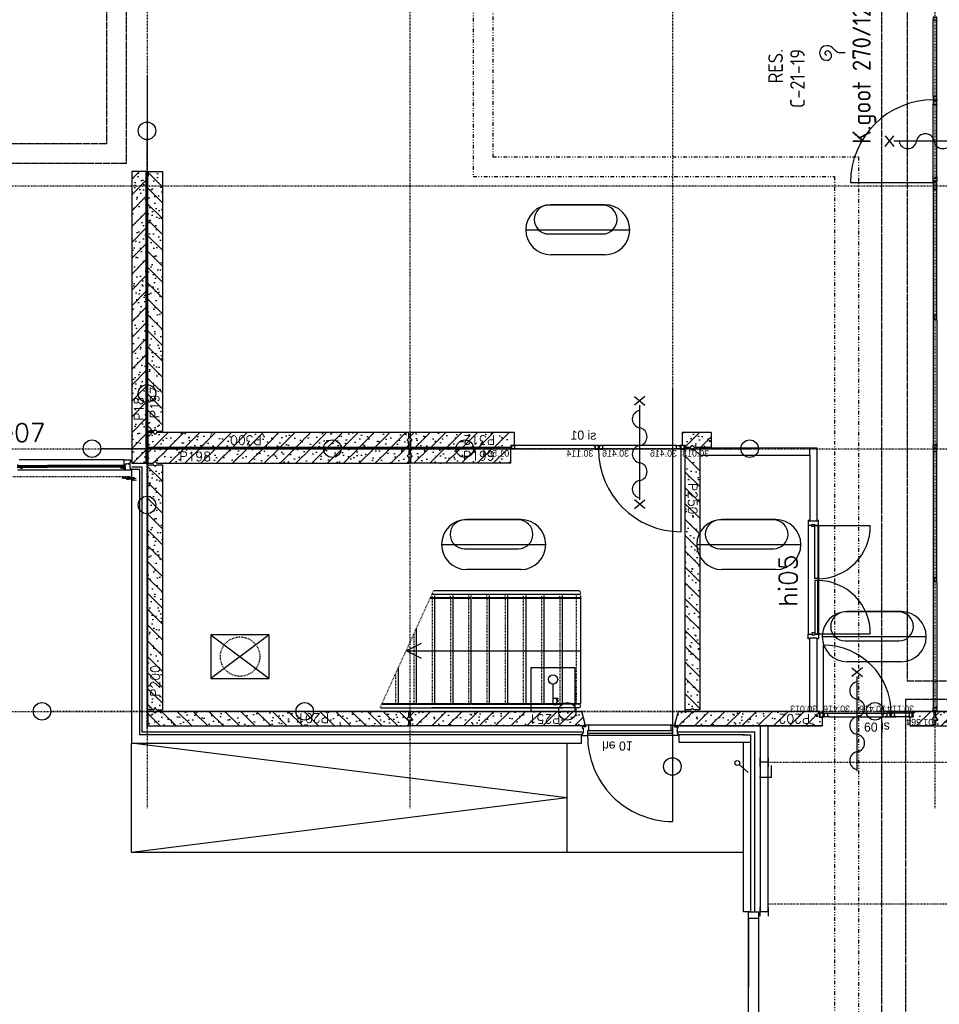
# Model space of a CAD drawing. Extents: x 0 to 1537, y 0 to 841.
# Tile 23 of 58: x 571 to 697, y 104 to 239. Entities that reach past the tile are written whole.
import ezdxf
from ezdxf.enums import TextEntityAlignment as Align

# ---------------------------------------------------------------- set-up
doc = ezdxf.new("R2010")
doc.units = 0
doc.header["$PDSIZE"] = 2
for name, pattern in [('AUSGEZOGEN', [0]), ('B0402', [9.375, 6.25, -3.125]), ('B0702', [1.171875, 0.78125, -0.390625]), ('DASHDOT', [25.4, 12.7, -6.35, 0, -6.35]), ('DASHDOT2', [12.7, 6.35, -3.175, 0, -3.175]), ('DIVIDE', [1.25, 0.5, -0.25, 0, -0.25, 0, -0.25]), ('E0001', [1, 1, 0])]:
    doc.linetypes.add(name, pattern=pattern)
doc.layers.get('0').update_dxf_attribs({"linetype": 'CONTINUOUS'})
for name, color, linetype in [('AB$1A---_ATTRIB', 9, 'CONTINUOUS'), ('AL$1A---_ALGEMEEN', 9, 'CONTINUOUS'), ('AT$1A---_TEKSTB', 8, 'CONTINUOUS'), ('ET6130--_KANALISATIE', 7, 'CONTINUOUS'), ('GOTEN', 3, 'CONTINUOUS'), ('STRAMIEN', 1, 'CONTINUOUS'), ('VITELCODERING', 5, 'CONTINUOUS'), ('VITELDATA', 1, 'CONTINUOUS')]:
    doc.layers.add(name, color=color, linetype=linetype)
doc.styles.add('B-01', font='romans.shx', dxfattribs={"width": 1.2})
doc.styles.add('GBB_ISOP', font='b-gbp3.shx')
doc.styles.add('GBB_ISOT', font='b-gbt3.shx')
doc.styles.add('ROMANS', font='romans.shx', dxfattribs={"height": 300})
doc.styles.get("Standard").update_dxf_attribs({"font": 'ISO'})

# ---------------------------------------------------------------- blocks, each defined once
blk = doc.blocks.new('01564')
at = {"layer": 'AL$1A---_ALGEMEEN', "color": 15, "linetype": 'AUSGEZOGEN'}
for p, q in [((0, 1.5), (0, 48.5)), ((1.5, 50), (38.5, 50)), ((1.5, 1.5), (1.5, 48.5)), ((1.5, 48.5), (38.5, 48.5)), ((40, 1.5), (1.5, 1.5)), ((58.5, 0), (1.5, 0)), ((38.5, 48.5), (38.5, 3)), ((40, 48.5), (40, 3)), ((40, 3), (58.5, 3)), ((58.5, 1.5), (40, 1.5))]:
    blk.add_line(p, q, dxfattribs=at)
for centre, start, end in [((1.5, 48.5), 90, 180), ((1.5, 1.5), 180, 270), ((38.5, 48.5), 0, 90), ((40, 3), 180, 270), ((58.5, 1.5), 0, 90), ((58.5, 1.5), 270, 0)]:
    blk.add_arc(centre, 1.5, start, end, dxfattribs=at)
blk = doc.blocks.new('30114')
at = {"layer": 'AL$1A---_ALGEMEEN', "color": 15, "linetype": 'AUSGEZOGEN'}
for p, q in [((-18.5, 3), (0, 3)), ((0, 1.5), (-18.5, 1.5)), ((0, 0), (-18.5, 0)), ((0, 21.22636), (0, 48.5)), ((0, 3), (0, 21.22636)), ((42, 1.5), (0, 1.5)), ((61.5, 0), (0, 0)), ((1.5, 50), (38.5, 50)), ((1.5, 21.22636), (1.5, 48.5)), ((1.5, 48.5), (38.5, 48.5)), ((1.5, 3), (1.5, 21.22636)), ((38.5, 48.5), (38.5, 43)), ((40, 48.5), (40, 43)), ((40, 43), (48.5, 43)), ((40, 41.5), (48.5, 41.5)), ((48.5, 8.5), (42, 8.5)), ((48.5, 7), (42, 7)), ((42, 3), (61.5, 3)), ((42, 1.5), (61.5, 1.5)), ((48.5, 41.5), (48.5, 21.22636)), ((48.5, 21.22636), (48.5, 8.5)), ((50, 41.5), (50, 21.22636)), ((50, 21.22636), (50, 8.5))]:
    blk.add_line(p, q, dxfattribs=at)
for centre, radius, start, end in [((-18.5, 1.5), 1.5, 90, 180), ((-18.5, 1.5), 1.5, 180, 270), ((1.5, 48.5), 1.5, 90, 180), ((0, 3), 1.5, 270, 0), ((38.5, 48.5), 1.5, 0, 90), ((40, 43), 1.5, 180, 270), ((42, 5), 3.5, 90, 180), ((42, 5), 3.5, 180, 270), ((42, 5), 2, 90, 180), ((42, 5), 2, 180, 270), ((48.5, 41.5), 1.5, 0, 90), ((48.5, 8.5), 1.5, 270, 0), ((61.5, 1.5), 1.5, 0, 90), ((61.5, 1.5), 1.5, 270, 0)]:
    blk.add_arc(centre, radius, start, end, dxfattribs=at)
blk = doc.blocks.new('30416')
at = {"layer": 'AL$1A---_ALGEMEEN', "color": 15, "linetype": 'AUSGEZOGEN'}
for p, q in [((-21.50002, 50), (9.86174, 50.00002)), ((-21.50002, 48.5), (-2.000015, 48.5)), ((-2.000015, 47), (-21.50002, 47)), ((-10, 31.0621), (-10, 41.5)), ((-10, 8.5), (-10, 31.0621)), ((-8.5, 43), (-2, 43)), ((-8.5, 41.5), (-2, 41.5)), ((-8.5, 31.0621), (-8.5, 41.5)), ((-8.5, 8.5), (-8.5, 31.0621)), ((0, 8.5), (-8.5, 8.5)), ((0, 7), (-8.5, 7)), ((-2.000015, 48.5), (9.86174, 48.5)), ((0, 1.5), (0, 7)), ((1.5, 1.5), (1.5, 7)), ((9.861786, 1.5), (1.5, 1.5)), ((9.861786, 0), (1.5, 0)), ((40, 1.500015), (9.861755, 1.5)), ((9.861786, 50), (38.5, 50.00002)), ((9.861786, 48.5), (38.5, 48.50002)), ((58.50002, 0.000015), (9.861786, 0)), ((38.5, 48.5), (38.5, 31.0621)), ((38.5, 31.06212), (38.5, 3.000015)), ((40, 48.5), (40, 31.0621)), ((40, 31.06212), (40, 3.000015)), ((40, 3.000015), (58.5, 3.000015)), ((58.50002, 1.500015), (40, 1.500015))]:
    blk.add_line(p, q, dxfattribs=at)
for centre, radius, start, end in [((-21.50002, 48.5), 1.5, 90, 180), ((-21.50002, 48.5), 1.5, 180, 270), ((-8.5, 41.5), 1.5, 90, 180), ((-8.5, 8.5), 1.5, 180, 270), ((-2.000015, 45), 3.5, 0, 90.00001), ((-2.000015, 45), 2, 0, 90.00001), ((-2.000015, 45), 3.5, 270, 0), ((-2.000015, 45), 2, 270, 0), ((0, 7), 1.5, 0, 90), ((1.5, 1.5), 1.5, 180, 270), ((38.5, 48.5), 1.5, 0, 90.00001), ((40, 3.000015), 1.5, 180, 270), ((58.50002, 1.500015), 1.5, 0, 90.00001), ((58.50002, 1.500015), 1.5, 270, 0)]:
    blk.add_arc(centre, radius, start, end, dxfattribs=at)
blk = doc.blocks.new('30013')
at = {"layer": 'AL$1A---_ALGEMEEN', "color": 15, "linetype": 'AUSGEZOGEN'}
for p, q in [((0, 48.5), (0, 20.92189)), ((0, 20.92189), (0, 1.5)), ((38.50001, 50), (1.500008, 50)), ((38.50001, 48.5), (1.500008, 48.5)), ((1.500008, 48.5), (1.500008, 20.92189)), ((1.500008, 20.92189), (1.500008, 1.5)), ((1.500008, 1.5), (42.00001, 1.5)), ((1.500008, 0), (61.50001, 0)), ((38.50001, 43), (38.50001, 48.5)), ((40.00001, 43), (40.00001, 48.5)), ((48.50001, 43), (40.00001, 43)), ((48.50001, 41.5), (40.00001, 41.5)), ((42.00001, 8.5), (48.50001, 8.5)), ((42.00001, 7), (48.50001, 7)), ((61.50001, 3), (42.00001, 3)), ((42.00001, 1.5), (61.50001, 1.5)), ((48.50001, 20.92189), (48.50001, 41.5)), ((48.50001, 8.5), (48.50001, 20.92189)), ((50.00001, 20.92189), (50.00001, 41.5)), ((50.00001, 8.5), (50.00001, 20.92189))]:
    blk.add_line(p, q, dxfattribs=at)
for centre, radius, start, end in [((1.500008, 1.5), 1.5, 180, 270), ((1.500015, 48.5), 1.5, 90, 180), ((38.49999, 48.5), 1.5, 0, 90), ((39.99999, 43), 1.5, 180, 270), ((41.99999, 5), 3.5, 90, 180), ((41.99999, 5), 3.5, 180, 270), ((41.99999, 5), 2, 90, 180), ((41.99999, 5), 2, 180, 270), ((48.49999, 41.5), 1.5, 0, 90), ((48.49999, 8.5), 1.5, 270, 0), ((61.50001, 1.5), 1.5, 0, 90), ((61.50001, 1.5), 1.5, 270, 0)]:
    blk.add_arc(centre, radius, start, end, dxfattribs=at)
blk = doc.blocks.new('-STR-H5')
at = {"layer": 'AL$1A---_ALGEMEEN', "linetype": 'DASHDOT', "ltscale": 0.5}
blk.add_line((-5109, 0), (652, 0), dxfattribs=at)
at = {"layer": 'AL$1A---_ALGEMEEN', "linetype": 'Continuous', "ltscale": 2}
blk.add_circle((772, 0), 120, dxfattribs=at)
for p in [(-3600, 0), (0, 0)]:
    blk.add_point(p, dxfattribs=at)
blk = doc.blocks.new('-STR-H2')
at = {"layer": 'AL$1A---_ALGEMEEN', "linetype": 'DASHDOT', "ltscale": 0.5}
blk.add_line((-3600, 0), (-9880, 0), dxfattribs=at)
at = {"layer": 'AL$1A---_ALGEMEEN', "linetype": 'Continuous', "ltscale": 2}
blk.add_circle((-10000, 0), 120, dxfattribs=at)
for p in [(-8560, 0), (-4960, 0)]:
    blk.add_point(p, dxfattribs=at)
blk = doc.blocks.new('-AAFKE3')
at = {"layer": 'AL$1A---_ALGEMEEN', "color": 15, "ltscale": 2}
blk.add_lwpolyline([(0, 125), (25, 100), (0, 75)], dxfattribs=at)
blk = doc.blocks.new('-GLASA')
at = {"layer": 'AL$1A---_ALGEMEEN', "color": 15, "ltscale": 2}
for p, q in [((5, 27), (407, 27)), ((5, 27), (5, 3)), ((5, 22), (407, 22)), ((5, 7), (407, 7)), ((5, 3), (407, 3)), ((13, 22), (13, 7))]:
    blk.add_line(p, q, dxfattribs=at)
at = {"layer": 'AL$1A---_ALGEMEEN', "color": 15}
for p, q in [((17, 30), (21, 27)), ((17, 0), (21, 3))]:
    blk.add_line(p, q, dxfattribs=at)
at = {"layer": 'AL$1A---_ALGEMEEN', "color": 15, "ltscale": 2}
blk.add_lwpolyline([(5, 3), (0, 3), (5, 27), (0, 27), (5, 3)], dxfattribs=at)
at = {"layer": 'AL$1A---_ALGEMEEN'}
for p in [(0, 30), (0, 0)]:
    blk.add_point(p, dxfattribs=at)
blk = doc.blocks.new('02570')
at = {"layer": 'AL$1A---_ALGEMEEN', "color": 15, "linetype": 'AUSGEZOGEN'}
for p, q in [((0, 4), (-18, 4)), ((-18, 2), (0, 2)), ((-18, 0), (68, 0)), ((0, 48), (0, 4)), ((0, 2), (50, 2)), ((48, 50), (2, 50)), ((48, 48), (2, 48)), ((2, 48), (2, 4)), ((48, 4), (48, 48)), ((50, 4), (50, 48)), ((68, 4), (50, 4)), ((50, 2), (68, 2))]:
    blk.add_line(p, q, dxfattribs=at)
for centre, start, end in [((-18, 2), 90, 180), ((-18, 2), 180, 270), ((2, 48), 90, 180), ((0, 4), 270, 0), ((48, 48), 0, 90), ((50, 4), 180, 270), ((68, 2), 0, 90), ((68, 2), 270, 0)]:
    blk.add_arc(centre, 2, start, end, dxfattribs=at)
blk = doc.blocks.new('-954P1-KHIC')
at = {"layer": 'AL$1A---_ALGEMEEN', "ltscale": 2}
for p, q in [((-139, -1033.2), (-139, -966.2)), ((-139, -966.2), (-90, -966.2)), ((-120.5, -1033.2), (-139, -1033.2)), ((-18.5, -1023.2), (-120.5, -1023.2)), ((-120.5, -1023.2), (-120.5, -1033.2)), ((-49, -966.2), (0, -966.2)), ((-18.5, -1033.2), (-18.5, -1023.2)), ((0, -1033.2), (-18.5, -1033.2)), ((0, -966.2), (0, -1033.2))]:
    blk.add_line(p, q, dxfattribs=at)
at = {"layer": 'AL$1A---_ALGEMEEN'}
for p, q in [((-49, -949.2), (-90, -949.2)), ((-90, -949.2), (-90, -975.2)), ((-90, -975.2), (-49, -975.2)), ((-49, -949.2), (-49, -975.2))]:
    blk.add_line(p, q, dxfattribs=at)
blk = doc.blocks.new('XREF_B-A3-II-112')
at = {"layer": 'AL$1A---_ALGEMEEN', "ltscale": 2}
h = blk.add_hatch(dxfattribs=at)
h.set_pattern_fill('PREFB', color=8, scale=8, angle=360, style=0)
h.set_pattern_definition([(45, (72033.04, 43603.07), (-108.6116, 108.6116), []), (17, (72033.04, 43603.07), (41.26, 127.7242), [0, -130.56, -73.92, 0, -107.52]), (48, (72033.04, 43603.07), (-29.465, 129.875), [0, -129.28, 0, -131.84, 0, -106.24]), (71, (72033.04, 43603.07), (-76.6585, 107.621), [0, -128, 0, -768, -105.28])])
h.paths.add_polyline_path([(72053, 40003), (72253, 40003), (72253, 44003), (72053, 44003)])
h = blk.add_hatch(dxfattribs=at)
h.set_pattern_fill('PREFB', color=8, scale=8, angle=270, style=0)
h.set_pattern_definition([(315, (72263.04, 43803.07), (108.6116, 108.6116), []), (287, (72263.04, 43803.07), (127.724, -41.26), [0, -130.56, -73.92, 0, -107.52]), (318, (72263.04, 43803.07), (129.875, 29.465), [0, -129.28, 0, -131.84, 0, -106.24]), (341, (72263.04, 43803.07), (107.621, 76.6585), [0, -128, 0, -768, -105.28])])
h.paths.add_polyline_path([(72273, 44003), (72273, 40423), (72348, 40423), (72373, 40448), (72398, 40423), (72473, 40423), (72473, 44003)])
at = {"layer": 'AL$1A---_ALGEMEEN'}
h = blk.add_hatch(dxfattribs=at)
h.set_pattern_fill('PREFB', color=8, scale=8, angle=540, style=0)
h.set_pattern_definition([(225, (75863.04, 40203.07), (108.6116, -108.6116), []), (197, (75863.04, 40203.07), (-41.26, -127.7242), [0, -130.56, -73.92, 0, -107.52]), (228, (75863.04, 40203.07), (29.465, -129.875), [0, -129.28, 0, -131.84, 0, -106.24]), (251, (75863.04, 40203.07), (76.6585, -107.621), [0, -128, 0, -768, -105.28])])
h.paths.add_polyline_path([(75853, 40423), (72398, 40423), (72373, 40398), (72348, 40423), (72273, 40423), (72273, 40223), (72348, 40223), (75853, 40223)])
h = blk.add_hatch(dxfattribs=at)
h.set_pattern_fill('PREFB', color=8, scale=8, angle=360, style=0)
h.set_pattern_definition([(45, (79691.04, 40223.07), (-108.6116, 108.6116), []), (17, (79691.04, 40223.07), (41.26, 127.7242), [0, -130.56, -73.92, 0, -107.52]), (48, (79691.04, 40223.07), (-29.465, 129.875), [0, -129.28, 0, -131.84, 0, -106.24]), (71, (79691.04, 40223.07), (-76.6585, 107.621), [0, -128, 0, -768, -105.28])])
h.paths.add_polyline_path([(79595, 40303), (79638, 40303), (79638, 40223), (79713, 40223), (79738, 40248), (79763, 40223), (79995, 40223), (79995, 40423), (79595, 40423)])
h.paths.add_polyline_path([(75873, 40298), (75873, 40223), (77250, 40223), (77250, 40303), (77293, 40303), (77293, 40423), (75873, 40423), (75873, 40348), (75898, 40323)])
h = blk.add_hatch(dxfattribs=at)
h.set_pattern_fill('PREFB', color=8, scale=8, angle=180, style=0)
h.set_pattern_definition([(225, (75863.04, 40203.07), (108.6116, -108.6116), []), (197, (75863.04, 40203.07), (-41.26, -127.7242), [0, -130.56, -73.92, 0, -107.52]), (228, (75863.04, 40203.07), (29.465, -129.875), [0, -129.28, 0, -131.84, 0, -106.24]), (251, (75863.04, 40203.07), (76.6585, -107.621), [0, -128, 0, -768, -105.28])])
h.paths.add_polyline_path([(75853, 40203), (72273, 40203), (72273, 40003), (72348, 40003), (72373, 40028), (72398, 40003), (75853, 40003)])
h = blk.add_hatch(dxfattribs=at)
h.set_pattern_fill('PREFB', color=8, scale=8, angle=180, style=0)
h.set_pattern_definition([(225, (76177.04, 40203.07), (108.612, -108.612), []), (197, (76177.04, 40203.07), (-41.26, -127.724), [0, -130.56, -73.92, 0, -107.52]), (228, (76177.04, 40203.07), (29.465, -129.875), [0, -129.28, 0, -131.84, 0, -106.24]), (251, (76177.04, 40203.07), (76.659, -107.621), [0, -128, 0, -768, -105.28])])
h.paths.add_polyline_path([(77250, 40123), (77250, 40203), (75873, 40203), (75873, 40128), (75898, 40103), (75873, 40078), (75873, 40003), (77250, 40003)])
h = blk.add_hatch(dxfattribs=at)
h.set_pattern_fill('PREFB', color=8, scale=8, angle=90, style=0)
h.set_pattern_definition([(135, (79463.04, 36603.07), (-108.6116, -108.6116), []), (107, (79463.04, 36603.07), (-127.7242, 41.26), [0, -130.56, -73.92, 0, -107.52]), (138, (79463.04, 36603.07), (-129.875, -29.465), [0, -129.28, 0, -131.84, 0, -106.24]), (161, (79463.04, 36603.07), (-107.621, -76.6585), [0, -128, 0, -768, -105.28])])
h.paths.add_polyline_path([(79738, 36648), (79763, 36623), (79838, 36623), (79838, 40203), (79763, 40203), (79738, 40178), (79713, 40203), (79638, 40203), (79638, 36623), (79713, 36623)])
at = {"layer": 'AL$1A---_ALGEMEEN', "ltscale": 2}
h = blk.add_hatch(dxfattribs=at)
h.set_pattern_fill('PREFB', color=8, scale=8, angle=270, style=0)
h.set_pattern_definition([(315, (72263.04, 40203.07), (108.6116, 108.6116), []), (287, (72263.04, 40203.07), (127.7242, -41.26), [0, -130.56, -73.92, 0, -107.52]), (318, (72263.04, 40203.07), (129.875, 29.465), [0, -129.28, 0, -131.84, 0, -106.24]), (341, (72263.04, 40203.07), (107.621, 76.6585), [0, -128, 0, -768, -105.28])])
h.paths.add_polyline_path([(72398, 39983), (72373, 39958), (72348, 39983), (72273, 39983), (72273, 36623), (72348, 36623), (72373, 36648), (72398, 36623), (72473, 36623), (72473, 39983)])
at = {"layer": 'AL$1A---_ALGEMEEN', "linetype": 'Continuous', "ltscale": 2}
h = blk.add_hatch(dxfattribs=at)
h.set_pattern_fill('PREFB', color=8, scale=8, angle=270, style=0)
h.set_pattern_definition([(315, (72263.04, 36603.07), (108.6116, 108.6116), []), (287, (72263.04, 36603.07), (127.7242, -41.26), [0, -130.56, -73.92, 0, -107.52]), (318, (72263.04, 36603.07), (129.875, 29.465), [0, -129.28, 0, -131.84, 0, -106.24]), (341, (72263.04, 36603.07), (107.621, 76.6585), [0, -128, 0, -768, -105.28])])
h.paths.add_polyline_path([(72398, 36603), (72373, 36578), (72348, 36603), (72273, 36603), (72273, 36403), (75853, 36403), (75853, 36478), (75828, 36503), (75853, 36528), (75853, 36603)])
at = {"layer": 'AL$1A---_ALGEMEEN', "ltscale": 2}
h = blk.add_hatch(dxfattribs=at)
h.set_pattern_fill('PREFB', color=8, scale=8, angle=360, style=0)
h.set_pattern_definition([(45, (79463.04, 36603.07), (-108.6116, 108.6116), []), (17, (79463.04, 36603.07), (41.26, 127.7242), [0, -130.56, -73.92, 0, -107.52]), (48, (79463.04, 36603.07), (-29.465, 129.875), [0, -129.28, 0, -131.84, 0, -106.24]), (71, (79463.04, 36603.07), (-76.6585, 107.621), [0, -128, 0, -768, -105.28])])
h.paths.add_polyline_path([(75898, 36503), (75873, 36478), (75873, 36403), (78263, 36403), (78263, 36447), (78221, 36603), (75873, 36603), (75873, 36528)])
h = blk.add_hatch(dxfattribs=at)
h.set_pattern_fill('PREFB', color=8, scale=8, angle=360, style=0)
h.set_pattern_definition([(45, (83063.04, 36603.07), (-108.6116, 108.6116), []), (17, (83063.04, 36603.07), (41.26, 127.7242), [0, -130.56, -73.92, 0, -107.52]), (48, (83063.04, 36603.07), (-29.465, 129.875), [0, -129.28, 0, -131.84, 0, -106.24]), (71, (83063.04, 36603.07), (-76.6585, 107.621), [0, -128, 0, -768, -105.28])])
h.paths.add_polyline_path([(79503, 36443), (79503, 36403), (79624, 36403), (81516, 36403), (81516, 36523), (81473, 36523), (81473, 36603), (79546, 36603)])
h.paths.add_polyline_path([(82716, 36403), (83053, 36403), (83053, 36478), (83028, 36503), (83053, 36528), (83053, 36603), (82759, 36603), (82759, 36523), (82716, 36523)])
h = blk.add_hatch(dxfattribs=at)
h.set_pattern_fill('PREFB', color=8, scale=8, angle=360, style=0)
h.set_pattern_definition([(45, (86663.04, 36603.07), (-108.6116, 108.6116), []), (17, (86663.04, 36603.07), (41.26, 127.7242), [0, -130.56, -73.92, 0, -107.52]), (48, (86663.04, 36603.07), (-29.465, 129.875), [0, -129.28, 0, -131.84, 0, -106.24]), (71, (86663.04, 36603.07), (-76.6585, 107.621), [0, -128, 0, -768, -105.28])])
h.paths.add_polyline_path([(83073, 36403), (86653, 36403), (86653, 36478), (86628, 36503), (86653, 36528), (86653, 36603), (83073, 36603), (83073, 36528), (83098, 36503), (83073, 36478)])
at = {"layer": 'AL$1A---_ALGEMEEN', "color": 8, "ltscale": 2}
for p, q in [((83038, 45028), (83038, 46080)), ((83088, 45048), (83088, 46060)), ((83038, 43910), (83038, 44923)), ((83088, 43930), (83088, 44903)), ((82378, 44344), (82498, 44488)), ((82378, 44488), (82498, 44344)), ((83794, 44416), (82498, 44416)), ((81905, 43850), (83038, 43850)), ((83038, 43762), (83038, 40247)), ((83088, 42047), (83088, 43742)), ((83088, 41961), (83088, 40267)), ((78384, 40248), (77299, 40248)), ((79502, 40248), (78529, 40248)), ((81345, 40113), (81345, 40213)), ((78404, 40198), (77319, 40198)), ((79522, 40198), (78509, 40198)), ((79582, 39065), (79582, 40198)), ((83038, 40167), (83038, 36652)), ((83088, 38452), (83088, 40147)), ((71948, 40048), (70508, 40048)), ((71608, 39973), (70898, 39973)), ((71608, 39968), (70898, 39968)), ((71608, 39953), (70898, 39953)), ((71608, 39949), (70898, 39949)), ((71948, 39976), (71948, 40048)), ((71948, 40048), (72038, 40048)), ((71965, 39976), (71948, 39976)), ((71965, 39909), (71965, 39976)), ((72038, 40018), (72029, 40018)), ((72029, 40018), (72029, 39939)), ((72029, 39939), (72038, 39939)), ((72038, 40048), (72038, 40018)), ((72038, 39939), (72038, 39909)), ((72053, 39952), (72193, 39952)), ((72193, 39952), (72193, 36323)), ((71965, 39909), (70491, 39909)), ((72038, 39909), (71965, 39909)), ((72163, 39916), (72048, 39916)), ((72048, 39916), (72048, 36168)), ((72163, 36283), (72163, 39916)), ((81325, 39153), (81325, 37663)), ((81455, 39151), (82175, 39151)), ((81464, 39153), (81464, 37663)), ((83088, 38366), (83088, 36672)), ((78182, 38203), (76167, 38203)), ((78182, 38253), (76190, 38253)), ((73938, 37653), (73138, 37053)), ((73138, 37653), (73938, 37053)), ((81455, 37665), (82175, 37665)), ((81530, 37511), (81530, 36578)), ((81924, 37200), (82068, 37080)), ((82068, 37200), (81924, 37080)), ((81996, 35784), (81996, 37080)), ((78182, 36703), (76190, 36703)), ((78182, 36653), (76167, 36653)), ((79503, 36443), (79546, 36603)), ((81590, 36578), (82403, 36578)), ((82711, 36578), (82508, 36578)), ((81610, 36528), (82383, 36528)), ((82691, 36528), (82528, 36528)), ((72193, 36323), (78222, 36323)), ((78273, 36392), (78228, 36392)), ((78228, 36392), (78228, 36372)), ((78228, 36372), (78238, 36372)), ((78238, 36303), (78228, 36303)), ((78228, 36303), (78228, 36273)), ((78238, 36372), (78238, 36303)), ((78318, 36412), (78273, 36412)), ((78273, 36412), (78273, 36392)), ((79471, 36412), (78301, 36412)), ((78301, 36340), (78318, 36340)), ((78301, 36340), (78301, 36273)), ((79463, 36338), (78303, 36338)), ((78303, 36298), (78303, 36338)), ((79463, 36298), (78303, 36298)), ((78318, 36340), (78318, 36412)), ((79448, 36340), (79448, 36412)), ((79448, 36412), (79493, 36412)), ((79465, 36340), (79448, 36340)), ((79463, 36298), (79463, 36338)), ((79465, 36340), (79465, 36273)), ((79493, 36412), (79493, 36392)), ((79493, 36392), (79538, 36392)), ((79528, 36372), (79528, 36303)), ((79538, 36372), (79528, 36372)), ((79528, 36303), (79538, 36303)), ((79538, 36392), (79538, 36372)), ((79538, 36303), (79538, 36273)), ((79544, 36323), (80593, 36323)), ((80593, 33858), (80593, 36323)), ((72048, 36183), (72048, 36183)), ((72048, 34668), (72048, 36168)), ((78018, 35418), (72048, 36168)), ((72048, 36168), (78216, 36168)), ((78216, 36283), (72163, 36283)), ((78018, 36168), (78018, 34668)), ((78216, 36168), (78216, 36283)), ((78228, 36273), (78301, 36273)), ((79471, 36273), (78301, 36273)), ((79465, 36273), (79465, 35093)), ((79538, 36273), (79465, 36273)), ((80448, 36283), (79550, 36283)), ((79550, 36283), (79550, 36183)), ((79550, 36183), (80536, 36183)), ((78018, 35418), (72048, 34668)), ((80441, 34668), (72048, 34668))]:
    blk.add_line(p, q, dxfattribs=at)
at = {"layer": 'AL$1A---_ALGEMEEN', "color": 8, "linetype": 'DASHDOT', "ltscale": 0.5}
for p, q in [((72263, 39959), (72263, 44439)), ((79463, 41035), (79463, 35968)), ((72263, 36359), (72263, 40839)), ((77033, 40203), (71628, 40203)), ((72229, 40203), (76499, 40203)), ((74708, 40203), (80403, 40203)), ((80618, 40203), (74923, 40203)), ((86873, 36603), (82360, 36603))]:
    blk.add_line(p, q, dxfattribs=at)
at = {"layer": 'AL$1A---_ALGEMEEN', "color": 8, "linetype": 'Continuous'}
for p, q in [((72273, 40443), (72273, 44003)), ((72273, 44003), (72473, 44003)), ((72473, 44003), (72473, 40443)), ((72348, 40443), (72273, 40443)), ((72273, 40423), (72273, 40223)), ((72348, 40423), (72273, 40423)), ((72348, 40443), (72373, 40468)), ((72373, 40398), (72348, 40423)), ((72373, 40468), (72398, 40443)), ((72398, 40423), (72373, 40398)), ((72398, 40443), (72473, 40443)), ((75853, 40423), (72398, 40423)), ((75828, 40323), (75853, 40348)), ((75853, 40348), (75853, 40423)), ((77293, 40423), (75873, 40423)), ((75873, 40348), (75873, 40423)), ((75898, 40323), (75873, 40348)), ((77293, 40423), (77293, 40253)), ((79995, 40423), (79595, 40423)), ((79595, 40423), (79595, 40253)), ((79995, 40423), (79995, 40223)), ((72273, 40223), (72348, 40223)), ((72348, 40223), (75853, 40223)), ((75853, 40298), (75828, 40323)), ((75853, 40223), (75853, 40298)), ((75873, 40298), (75898, 40323)), ((75873, 40298), (75873, 40223)), ((75873, 40223), (77250, 40223)), ((77250, 40253), (77293, 40253)), ((77250, 40253), (77250, 40223)), ((79595, 40253), (79638, 40253)), ((79638, 40253), (79638, 40223)), ((79638, 40223), (79713, 40223)), ((79738, 40248), (79713, 40223)), ((79763, 40223), (79738, 40248)), ((79763, 40223), (79995, 40223)), ((75853, 40203), (72273, 40203)), ((72273, 40203), (72273, 40003)), ((75853, 40128), (75828, 40103)), ((75828, 40103), (75853, 40078)), ((75853, 40203), (75853, 40128)), ((75853, 40078), (75853, 40003)), ((75873, 40203), (77250, 40203)), ((75873, 40128), (75873, 40203)), ((75873, 40128), (75898, 40103)), ((75898, 40103), (75873, 40078)), ((75873, 40078), (75873, 40003)), ((77250, 40123), (77250, 40203)), ((77250, 40003), (77250, 40123)), ((77250, 40123), (77250, 40123)), ((79638, 36623), (79638, 40203)), ((79713, 40203), (79638, 40203)), ((79738, 40178), (79713, 40203)), ((79763, 40203), (79738, 40178)), ((79763, 40203), (79838, 40203)), ((79838, 40203), (79838, 36623)), ((72273, 40003), (72348, 40003)), ((72273, 36623), (72273, 39983)), ((72273, 39983), (72348, 39983)), ((72373, 40028), (72348, 40003)), ((72373, 39958), (72348, 39983)), ((72398, 40003), (72373, 40028)), ((72398, 39983), (72373, 39958)), ((72398, 40003), (75853, 40003)), ((72398, 39983), (72473, 39983)), ((72473, 39983), (72473, 36623)), ((77250, 40003), (75873, 40003)), ((72348, 36623), (72273, 36623)), ((72348, 36623), (72373, 36648)), ((72373, 36648), (72398, 36623)), ((72398, 36623), (72473, 36623)), ((78263, 36447), (78221, 36603)), ((79713, 36603), (79546, 36603)), ((79713, 36623), (79638, 36623)), ((79713, 36623), (79738, 36648)), ((79738, 36648), (79763, 36623)), ((79838, 36623), (79763, 36623)), ((81473, 36603), (79763, 36603)), ((81473, 36603), (81473, 36523)), ((82759, 36603), (82759, 36523)), ((83053, 36603), (82759, 36603)), ((83053, 36528), (83053, 36603)), ((86653, 36603), (83073, 36603)), ((83073, 36528), (83073, 36603)), ((78263, 36403), (78263, 36447)), ((79503, 36443), (79503, 36403)), ((79503, 36403), (79503, 36443)), ((81473, 36523), (81516, 36523)), ((81516, 36523), (81516, 36403)), ((82716, 36523), (82716, 36403)), ((82759, 36523), (82716, 36523)), ((83098, 36503), (83073, 36528)), ((83073, 36478), (83098, 36503)), ((83073, 36403), (83073, 36478)), ((79503, 36403), (79624, 36403)), ((79624, 36403), (79503, 36403)), ((79624, 36403), (81516, 36403)), ((81516, 36403), (79624, 36403)), ((83073, 36403), (86653, 36403)), ((80379, 35873), (80501, 35766)), ((80815, 35862), (80815, 35698)), ((80815, 35698), (80657, 35698)), ((80508, 33759), (80508, 32824))]:
    blk.add_line(p, q, dxfattribs=at)
at = {"layer": 'AL$1A---_ALGEMEEN', "color": 8}
for p, q in [((72263, 40203), (72263, 43803)), ((79838, 40213), (81445, 40213)), ((79838, 40213), (79838, 40203)), ((81445, 40213), (81445, 39210)), ((79838, 40113), (81345, 40113)), ((81345, 40113), (81345, 39210)), ((79638, 39983), (79638, 40003)), ((76207, 36713), (76207, 38193)), ((76457, 36713), (76457, 38193)), ((76707, 36713), (76707, 38193)), ((76957, 36713), (76957, 38193)), ((77207, 36713), (77207, 38193)), ((77457, 36713), (77457, 38193)), ((77707, 36713), (77707, 38193)), ((77957, 36713), (77957, 38193)), ((78207, 36713), (78207, 38193)), ((76144, 38153), (76207, 38153)), ((76149, 38163), (76207, 38163)), ((76217, 38163), (76457, 38163)), ((76217, 38153), (76457, 38153)), ((76467, 38163), (76707, 38163)), ((76467, 38153), (76707, 38153)), ((76717, 38163), (76957, 38163)), ((76717, 38153), (76957, 38153)), ((76967, 38163), (77207, 38163)), ((76967, 38153), (77207, 38153)), ((77217, 38163), (77457, 38163)), ((77217, 38153), (77457, 38153)), ((77467, 38163), (77707, 38163)), ((77467, 38153), (77707, 38153)), ((77717, 38163), (77957, 38163)), ((77717, 38153), (77957, 38153)), ((77967, 38163), (78207, 38163)), ((77967, 38153), (78207, 38153)), ((73938, 37653), (73138, 37653)), ((73138, 37653), (73138, 37053)), ((73938, 37053), (73938, 37653)), ((75957, 36713), (75957, 37745)), ((76021, 37533), (75821, 37433)), ((81343, 37606), (81344, 36603)), ((81444, 37606), (81444, 36603)), ((75821, 37433), (78207, 37433)), ((75821, 37433), (76021, 37333)), ((75707, 36713), (75707, 37199)), ((73138, 37053), (73938, 37053)), ((78145, 36868), (78145, 36838)), ((75480, 36703), (76207, 36703)), ((75485, 36713), (75707, 36713)), ((75717, 36713), (75957, 36713)), ((75967, 36713), (76207, 36713)), ((76217, 36713), (76457, 36713)), ((76217, 36703), (76457, 36703)), ((76467, 36713), (76707, 36713)), ((76467, 36703), (76707, 36703)), ((76717, 36713), (76957, 36713)), ((76717, 36703), (76957, 36703)), ((76967, 36713), (77207, 36713)), ((76967, 36703), (77207, 36703)), ((77217, 36713), (77457, 36713)), ((77217, 36703), (77457, 36703)), ((77467, 36713), (77707, 36713)), ((77467, 36703), (77707, 36703)), ((77717, 36713), (77957, 36713)), ((77717, 36703), (77957, 36703)), ((77967, 36713), (78207, 36713)), ((75467, 36653), (76207, 36653)), ((76217, 36653), (76457, 36653)), ((76467, 36653), (76707, 36653)), ((76717, 36653), (76957, 36653)), ((76967, 36653), (77207, 36653)), ((77217, 36653), (77457, 36653)), ((77467, 36653), (77707, 36653)), ((77717, 36653), (77957, 36653)), ((80673, 36403), (80773, 36403)), ((80673, 33858), (80673, 36403)), ((80773, 36403), (80773, 33858)), ((80423, 36283), (80536, 36283)), ((80436, 33858), (80436, 36183)), ((80536, 36283), (80536, 33858)), ((80536, 33858), (80436, 33858)), ((80508, 33858), (80647, 33858)), ((80508, 33768), (80508, 33858)), ((80508, 33759), (80508, 33854)), ((80508, 31898), (80508, 33768)), ((80508, 33768), (80647, 33768)), ((80508, 32824), (80508, 33759)), ((80647, 33768), (80647, 33858)), ((80647, 33759), (80647, 33849)), ((80647, 31898), (80647, 33768)), ((80647, 32824), (80647, 33759)), ((80773, 33858), (80673, 33858))]:
    blk.add_line(p, q, dxfattribs=at)
at = {"layer": 'AL$1A---_ALGEMEEN', "color": 8, "linetype": 'ByBlock'}
for p, q in [((78506, 43540), (77768, 43540)), ((78536, 43546), (77796, 43546)), ((77453, 43203), (78880, 43203)), ((78508, 43141), (77768, 43141)), ((78536, 42860), (77796, 42860)), ((79087, 40920), (78943, 40800)), ((78943, 40920), (79087, 40800)), ((79015, 39504), (79015, 40800)), ((78943, 39384), (79087, 39504)), ((79087, 39384), (78943, 39504)), ((77353, 39226), (76615, 39226)), ((77384, 39232), (76643, 39232)), ((80851, 39226), (80112, 39226)), ((80881, 39232), (80141, 39232)), ((76300, 38889), (77727, 38889)), ((79798, 38889), (81224, 38889)), ((77355, 38827), (76615, 38827)), ((80852, 38827), (80112, 38827)), ((77384, 38546), (76643, 38546)), ((80881, 38546), (80141, 38546)), ((82569, 37965), (81831, 37965)), ((82600, 37970), (81860, 37970)), ((81516, 37627), (82943, 37627)), ((82571, 37566), (81831, 37566)), ((82600, 37284), (81860, 37284))]:
    blk.add_line(p, q, dxfattribs=at)
at = {"layer": 'AL$1A---_ALGEMEEN', "color": 8, "linetype": 'B0702', "ltscale": 2}
blk.add_line((27261, 39823), (72043, 39823), dxfattribs=at)
at = {"layer": 'AL$1A---_ALGEMEEN', "color": 8, "linetype": 'B0402'}
blk.add_line((75457, 36653), (76190, 38253), dxfattribs=at)
at = {"layer": 'AL$1A---_ALGEMEEN', "color": 8, "linetype": 'B0402', "ltscale": 0.05}
for p, q in [((76172, 38153), (76172, 38193)), ((76422, 38153), (76422, 38193)), ((76672, 38163), (76672, 38193)), ((76922, 38163), (76922, 38193)), ((77172, 38163), (77172, 38193)), ((77422, 38153), (77422, 38193)), ((77672, 38153), (77672, 38193)), ((77922, 38153), (77922, 38193))]:
    blk.add_line(p, q, dxfattribs=at)
at = {"layer": 'AL$1A---_ALGEMEEN', "color": 8, "linetype": 'B0402', "ltscale": 0.1}
for p, q in [((78145, 38193), (78145, 36713)), ((76170, 38153), (76170, 36713)), ((76420, 38153), (76420, 36713)), ((76670, 38163), (76670, 36713)), ((76920, 38163), (76920, 36713)), ((77170, 38163), (77170, 36713)), ((77420, 38153), (77420, 36713)), ((77670, 38153), (77670, 36713)), ((77920, 38153), (77920, 36713)), ((75920, 37663), (75920, 36713)), ((75670, 37117), (75670, 36713))]:
    blk.add_line(p, q, dxfattribs=at)
at = {"layer": 'AL$1A---_ALGEMEEN', "color": 8, "linetype": 'DASHDOT2', "ltscale": 0.5}
blk.add_line((80780, 35908), (90217, 35908), dxfattribs=at)
at = {"layer": 'AL$1A---_ALGEMEEN', "color": 8, "linetype": 'B0402', "ltscale": 0.5}
blk.add_line((80773, 33968), (90421, 33968), dxfattribs=at)
at = {"layer": 'AL$1A---_ALGEMEEN', "color": 8, "linetype": 'Continuous', "ltscale": 2}
for points in [[(72053, 40003), (72253, 40003), (72253, 44003), (72053, 44003)], [(72253, 44003), (72053, 44003), (72053, 40003), (72253, 40003)]]:
    blk.add_lwpolyline(points, close=True, dxfattribs=at)
at = {"layer": 'AL$1A---_ALGEMEEN', "color": 8}
for points in [[(71965, 39919), (71948, 39919), (71948, 39946), (71965, 39946)], [(81455, 38422), (81416, 38422), (81416, 39151), (81455, 39151)], [(81455, 38395), (81416, 38395), (81416, 37665), (81455, 37665)], [(77526, 37203), (78126, 37203), (78126, 36603), (77526, 36603)]]:
    blk.add_lwpolyline(points, close=True, dxfattribs=at)
blk.add_lwpolyline([(77827, 36784), (77891, 36784), (77891, 36770), (77876, 36770), (77876, 36755), (77891, 36755), (77891, 36734), (77876, 36734), (77876, 36715), (77884, 36715), (77884, 36695), (77827, 36695), (77827, 36977)], dxfattribs=at)
at = {"layer": 'AL$1A---_ALGEMEEN', "color": 8, "linetype": 'Continuous'}
for points in [[(72348, 36603), (72273, 36603), (72273, 36403), (75853, 36403), (75853, 36478)], [(75853, 36528), (75853, 36603), (72398, 36603)], [(78263, 36403), (75873, 36403), (75873, 36478), (75898, 36503), (75873, 36528), (75873, 36603), (78221, 36603)], [(79763, 36603), (79738, 36578), (79713, 36603)], [(83053, 36478), (83028, 36503), (83053, 36528)], [(83053, 36403), (83053, 36478)], [(83053, 36403), (82716, 36403)], [(82716, 36403), (83053, 36403)]]:
    blk.add_lwpolyline(points, dxfattribs=at)
at = {"layer": 'AL$1A---_ALGEMEEN', "color": 8, "linetype": 'ByBlock'}
for points in [[(80666, 35848), (80666, 35968)], [(80780, 35908), (80666, 35908)], [(80780, 35848), (80780, 35968)], [(80666, 33798), (80666, 33918)], [(80780, 33798), (80780, 33918)], [(80780, 33858), (80666, 33858)]]:
    blk.add_lwpolyline(points, dxfattribs=at)
at = {"layer": 'AL$1A---_ALGEMEEN', "color": 8, "linetype": 'Continuous', "ltscale": 2}
for centre in [(72263, 44559), (72263, 40959), (71508, 40203), (74803, 40203), (76619, 40203), (80523, 40203), (82240, 36603), (79463, 35848)]:
    blk.add_circle(centre, 120, dxfattribs=at)
at = {"layer": 'AL$1A---_ALGEMEEN', "color": 8, "linetype": 'B0402', "ltscale": 0.2}
blk.add_circle((73538, 37353), 270, dxfattribs=at)
at = {"layer": 'AL$1A---_ALGEMEEN', "color": 8}
blk.add_circle((77827, 37041), 63.9, dxfattribs=at)
at = {"layer": 'AL$1A---_ALGEMEEN', "color": 8, "linetype": 'Continuous'}
blk.add_circle((80353, 35896), 34, dxfattribs=at)
at = {"layer": 'AL$1A---_ALGEMEEN', "color": 8, "ltscale": 2}
for centre, radius, start, end in [((83038, 43850), 1133, 90, 180), ((82690, 44436), 122, 189.4623, 350.5377), ((82930, 44396), 122, 9.4623, 170.5377), ((83170, 44436), 122, 189.4623, 350.5377), ((79582, 40198), 1133, 180, 270), ((81454, 39143), 722, 270.0773, 0.634), ((81454, 37673), 722, 359.366, 89.9227), ((78182, 38228), 25, 270, 90), ((81530, 36578), 933, 0, 90), ((82016, 36888), 122, 99.4623, 260.5377), ((78182, 36678), 25, 270, 90), ((81976, 36648), 122, 279.4623, 80.5377), ((82016, 36408), 122, 99.4623, 260.5377), ((79472, 36265), 1171, 179.5835, 269.6351), ((81976, 36168), 122, 279.4623, 80.5377), ((82016, 35928), 122, 99.4623, 260.5377)]:
    blk.add_arc(centre, radius, start, end, dxfattribs=at)
at = {"layer": 'AL$1A---_ALGEMEEN', "color": 8, "linetype": 'ByBlock'}
for centre, radius, start, end in [((77796, 43203), 343, 90, 270), ((77768, 43343), 198, 90, 270), ((78506, 43343), 198, 270, 90), ((78536, 43203), 343, 270, 90), ((79035, 40608), 122, 99.4623, 260.5377), ((78995, 40368), 122, 279.4623, 80.5377), ((79035, 40128), 122, 99.4623, 260.5377), ((78995, 39888), 122, 279.4623, 80.5377), ((79035, 39648), 122, 99.4623, 260.5377), ((76643, 38889), 343, 90, 270), ((76615, 39029), 198, 90, 270), ((77353, 39029), 198, 270, 90), ((77384, 38889), 343, 270, 90), ((80141, 38889), 343, 90, 270), ((80112, 39029), 198, 90, 270), ((80851, 39029), 198, 270, 90), ((80881, 38889), 343, 270, 90), ((81860, 37627), 343, 90, 270), ((81831, 37767), 198, 90, 270), ((82569, 37767), 198, 270, 90), ((82600, 37627), 343, 270, 90)]:
    blk.add_arc(centre, radius, start, end, dxfattribs=at)
at = {"layer": 'AL$1A---_ALGEMEEN', "color": 8, "linetype": 'Continuous', "ltscale": 2}
for p in [(72263, 43803), (72263, 40203), (72263, 40203), (72263, 40203), (72263, 40203), (72263, 40203), (75863, 40203), (75863, 40203), (75863, 40203), (79463, 40203), (79463, 40203), (79463, 40203), (72263, 36603), (79463, 36603), (83063, 36603)]:
    blk.add_point(p, dxfattribs=at)
at = {"layer": 'STRAMIEN', "color": 8, "linetype": 'DASHDOT2'}
for p, q in [((72263, 95903), (72263, 35276)), ((75863, 95903), (75863, 35276)), ((79463, 95903), (79463, 35276)), ((83063, 35276), (83063, 95903)), ((18013, 43803), (104928, 43803)), ((18013, 40203), (104928, 40203)), ((18013, 36603), (104928, 36603))]:
    blk.add_line(p, q, dxfattribs=at)
at = {"layer": 'AL$1A---_ALGEMEEN', "color": 8, "ltscale": 2, "extrusion": (0, 0, -1), "zscale": -1}
for name, p, rotation in [('01564', (-83088, 46118), 270), ('30114', (-83088, 45029), 270), ('30416', (-83088, 44961), 270), ('01564', (-83088, 43800), 270), ('30114', (-78402, 40248), 180), ('30416', (-78470, 40248), 180), ('01564', (-83088, 40205), 270)]:
    blk.add_blockref(name, p, dxfattribs=dict(at, rotation=rotation))
at = {"layer": 'AL$1A---_ALGEMEEN', "color": 8, "linetype": 'Continuous', "ltscale": 2}
for name, p, rotation in [('-STR-H5', (72263, 40203), 270), ('02570', (83088, 41979), 90), ('02570', (83088, 38384), 90)]:
    blk.add_blockref(name, p, dxfattribs=dict(at, rotation=rotation))
at = {"layer": 'AL$1A---_ALGEMEEN', "color": 8, "ltscale": 2}
for name, p, rotation in [('30416', (83088, 43871), 90), ('30013', (83088, 43803), 90), ('30416', (79560, 40248), 180), ('30013', (79628, 40248), 180)]:
    blk.add_blockref(name, p, dxfattribs=dict(at, rotation=rotation))
for name, p in [('01564', (77260, 40198)), ('-GLASA', (70491, 39946)), ('-954P1-KHIC', (81464, 38629)), ('30013', (81483, 36528)), ('30416', (81551, 36528))]:
    blk.add_blockref(name, p, dxfattribs=at)
at = {"layer": 'AL$1A---_ALGEMEEN', "color": 8, "ltscale": 2, "extrusion": (0, 0, -1), "xscale": -1, "zscale": -1, "rotation": 270}
for p in [(-83088, 40208), (-83088, 36613)]:
    blk.add_blockref('01564', p, dxfattribs=at)
at = {"layer": 'AL$1A---_ALGEMEEN', "color": 8, "ltscale": 2, "xscale": -1}
for name, p in [('-GLASA', (71965, 39946)), ('30416', (82441, 36528)), ('30114', (82509, 36528)), ('01564', (82749, 36528))]:
    blk.add_blockref(name, p, dxfattribs=at)
at = {"layer": 'AL$1A---_ALGEMEEN', "color": 8, "ltscale": 2, "xscale": -1, "rotation": 180}
blk.add_blockref('-954P1-KHIC', (81464, 38187), dxfattribs=at)
at = {"layer": 'AL$1A---_ALGEMEEN', "color": 8, "linetype": 'Continuous', "ltscale": 2}
for p in [(80823, 36603), (84423, 36603), (88023, 36603)]:
    blk.add_blockref('-STR-H2', p, dxfattribs=at)
at = {"layer": 'AL$1A---_ALGEMEEN', "color": 8, "linetype": 'Continuous'}
for p, rotation in [((72273, 36603), 270), ((75853, 36603), 180)]:
    blk.add_blockref('-AAFKE3', p, dxfattribs=dict(at, rotation=rotation))
at = {"layer": 'AB$1A---_ATTRIB', "color": 8, "linetype": 'Continuous', "style": 'ROMANS'}
for tag, p, height in [('RUIMTENUMMER', (60177, 86637), 200), ('PEILMAAT', (60123, 86380), 150), ('RUIMTENUMMER', (23322, 85669), 200), ('PEILMAAT', (23267, 85412), 150), ('RUIMTENUMMER', (25656, 84910), 200), ('RUIMTENUMMER', (66336, 84907), 200), ('PEILMAAT', (25602, 84653), 150), ('PEILMAAT', (66282, 84649), 150), ('RUIMTENUMMER', (23537, 82919), 200), ('PEILMAAT', (23482, 82661), 150), ('RUIMTENUMMER', (84269, 82608), 200), ('PEILMAAT', (84214, 82351), 150), ('RUIMTENUMMER', (23681, 80585), 200), ('PEILMAAT', (23626, 80328), 150), ('RUIMTENUMMER', (22894, 79094), 200), ('RUIMTENUMMER', (66336, 79048), 200), ('PEILMAAT', (22839, 78837), 150), ('PEILMAAT', (66282, 78791), 150), ('RUIMTENUMMER', (84269, 77245), 200), ('PEILMAAT', (84214, 76988), 150), ('RUIMTENUMMER', (81101, 75686), 200), ('RUIMTENUMMER', (83671, 75687), 200), ('RUIMTENUMMER', (86015, 75686), 200), ('RUIMTENUMMER', (25752, 75504), 200), ('RUIMTENUMMER', (75644, 75605), 200), ('PEILMAAT', (81047, 75429), 150), ('PEILMAAT', (83616, 75430), 150), ('PEILMAAT', (85961, 75429), 150), ('PEILMAAT', (75590, 75347), 150), ('RUIMTENUMMER', (93081, 75257), 200), ('PEILMAAT', (25698, 75247), 150), ('PEILMAAT', (93026, 75000), 150), ('RUIMTENUMMER', (88630, 74488), 200), ('PEILMAAT', (88576, 74231), 150), ('RUIMTENUMMER', (73290, 74100), 200), ('RUIMTENUMMER', (75369, 73882), 200), ('PEILMAAT', (73235, 73843), 150), ('PEILMAAT', (75315, 73624), 150), ('RUIMTENUMMER', (78391, 73378), 200), ('RUIMTENUMMER', (23083, 73242), 200), ('RUIMTENUMMER', (25752, 73237), 200), ('PEILMAAT', (78337, 73120), 150), ('PEILMAAT', (23029, 72985), 150), ('PEILMAAT', (25698, 72979), 150), ('RUIMTENUMMER', (44810, 70416), 200), ('PEILMAAT', (44756, 70158), 150), ('RUIMTENUMMER', (83574, 63583), 200), ('RUIMTENUMMER', (44810, 63429), 200), ('PEILMAAT', (83520, 63326), 150), ('PEILMAAT', (44756, 63172), 150), ('RUIMTENUMMER', (75343, 53663), 200), ('RUIMTENUMMER', (78500, 53652), 200), ('RUIMTENUMMER', (23322, 53269), 200), ('PEILMAAT', (75289, 53406), 150), ('PEILMAAT', (78446, 53394), 150), ('PEILMAAT', (23267, 53012), 150), ('RUIMTENUMMER', (25658, 52384), 200), ('PEILMAAT', (25603, 52127), 150), ('RUIMTENUMMER', (23527, 50518), 200), ('PEILMAAT', (23472, 50260), 150), ('RUIMTENUMMER', (80352, 50113), 200), ('PEILMAAT', (80297, 49856), 150), ('RUIMTENUMMER', (73192, 49570), 200), ('PEILMAAT', (73138, 49313), 150), ('RUIMTENUMMER', (81728, 49257), 200), ('PEILMAAT', (81673, 49000), 150), ('RUIMTENUMMER', (76409, 48643), 200), ('RUIMTENUMMER', (79143, 48643), 200), ('PEILMAAT', (76354, 48386), 150), ('PEILMAAT', (79089, 48386), 150), ('RUIMTENUMMER', (23681, 48185), 200), ('PEILMAAT', (23626, 47928), 150), ('RUIMTENUMMER', (22696, 46692), 200), ('RUIMTENUMMER', (77664, 46745), 200), ('PEILMAAT', (22641, 46435), 150), ('PEILMAAT', (77610, 46488), 150), ('RUIMTENUMMER', (87918, 45636), 200), ('PEILMAAT', (87863, 45379), 150), ('RUIMTENUMMER', (77664, 43246), 200), ('RUIMTENUMMER', (24055, 43108), 200), ('RUIMTENUMMER', (25752, 43104), 200), ('PEILMAAT', (77610, 42989), 150), ('PEILMAAT', (24001, 42851), 150), ('PEILMAAT', (25698, 42847), 150), ('RUIMTENUMMER', (25752, 40842), 200), ('PEILMAAT', (25698, 40585), 150), ('RUIMTENUMMER', (76511, 38932), 200), ('RUIMTENUMMER', (80009, 38932), 200), ('PEILMAAT', (76457, 38675), 150), ('PEILMAAT', (79955, 38675), 150), ('RUIMTENUMMER', (81728, 37671), 200), ('PEILMAAT', (81673, 37413), 150)]:
    blk.add_attdef(tag, p, '', height=height, dxfattribs=at)
for tag, p, height in [('RUIMTENUMMER', (22253, 82959), 200), ('PEILMAAT', (22510, 82905), 150), ('RUIMTENUMMER', (22255, 50559), 200), ('PEILMAAT', (22512, 50505), 150)]:
    blk.add_attdef(tag, p, '', height=height, rotation=90, dxfattribs=at)
at = {"layer": 'AB$1A---_ATTRIB', "color": 8, "style": 'B-01', "oblique": 15, "flags": 1}
for tag, p in [('SCHACHT', (75598, 75883)), ('KOOI', (75868, 75883)), ('DAGMAAT', (76138, 75883)), ('GEWICHT', (76408, 75883)), ('PERSONEN', (76678, 75883))]:
    blk.add_attdef(tag, p, '', height=180, rotation=270, dxfattribs=at)
at = {"layer": 'AT$1A---_TEKSTB', "color": 8, "ltscale": 2}
for s, height, rotation, style, p in [('P197', 125, 90, 'ROMANS', (72429, 40619)), ('P18', 125, 90, 'ROMANS', (72213, 40584)), ('P300', 125, 180, 'ROMANS', (73834, 40382)), ('P312', 125, 180, 'ROMANS', (77033, 40383)), ('P250', 125, 270, 'ROMANS', (79678, 39735)), ('hi05', 250, 90, 'ROMANS', (81175, 38033)), ('P200', 125, 90, 'ROMANS', (72437, 36803)), ('P201', 125, 180, 'ROMANS', (74756, 36572)), ('P202', 125, 180, 'ROMANS', (81352, 36564)), ('30.013', 90, 180, 'GBB_ISOP', (81446, 36683)), ('30.416', 90, 180, 'GBB_ISOP', (81897, 36683)), ('30.416', 90, 180, 'GBB_ISOP', (82390, 36683)), ('30.114', 90, 180, 'GBB_ISOP', (82775, 36683)), ('P251', 125, 180, 'ROMANS', (77930, 36560)), ('si 09', 125, 180, 'GBB_ISOT', (82443, 36450)), ('01.564', 90, 180, 'GBB_ISOP', (83038, 36500))]:
    blk.add_text(s, height=height, rotation=rotation, dxfattribs=dict(at, style=style)).set_placement(p)
at = {"layer": 'AT$1A---_TEKSTB', "color": 8, "ltscale": 2, "style": 'ROMANS'}
for s, height, p in [('he07', 250, (70045, 40298)), ('P198', 125, (72706, 40034)), ('P199', 125, (76593, 40043)), ('17x27', 10, (70520, 39930))]:
    blk.add_text(s, height=height, dxfattribs=at).set_placement(p)
at = {"layer": 'AT$1A---_TEKSTB', "color": 8, "ltscale": 2, "text_generation_flag": 4}
for s, height, style, oblique, p in [('si 01', 125, 'GBB_ISOT', -180, (78421, 40326)), ('01.564', 90, 'GBB_ISOP', -180, (77227, 40094)), ('30.114', 90, 'GBB_ISOP', -180, (78379, 40094)), ('30.416', 90, 'GBB_ISOP', -180, (78868, 40094)), ('30.416', 90, 'GBB_ISOP', -180, (79525, 40094)), ('30.013', 90, 'GBB_ISOP', -180, (79966, 40094)), ('17x27', 10, 'ROMANS', 180, (71938, 39930)), ('90x139', 10, 'ROMANS', 180, (72019, 39992)), ('-17x27a', 20, 'ROMANS', 180, (72044, 39796)), ('-90x139e', 20, 'ROMANS', 180, (72117, 39786)), ('buiten kozijn', 7, 'ROMANS', 180, (72044, 39779)), ('buiten kozijn', 7, 'ROMANS', 180, (72117, 39769))]:
    blk.add_text(s, height=height, rotation=180, dxfattribs=dict(at, style=style, oblique=oblique)).set_placement(p)
at = {"layer": 'AT$1A---_TEKSTB', "color": 8, "ltscale": 2, "style": 'GBB_ISOT', "oblique": -180, "text_generation_flag": 4}
blk.add_text('he 01', height=125, dxfattribs=at).set_placement((78499, 36191))
blk = doc.blocks.new('DAT029')
blk.add_lwpolyline([(0, 0), (0.5, 0, -0.236068), (1.5, -0.5, 0.236068), (2.5, -1, 1), (2.5, 1, 0.819804), (2.25, -0.25, 0.457677), (2.75, 0, 0.568657), (2.5, 0.25, 3.072989)], format="xyb")

msp = doc.modelspace()

# ---------------------------------------------------------------- linework, layer by layer
at = {"layer": 'GOTEN', "linetype": 'E0001'}
for p, q in [((692.5, 321.37), (692.5, 148.46)), ((582.76, 293.79), (582.76, 222.05)), ((585.46, 291.09), (585.46, 219.35)), ((688.99, 291.09), (688.99, 73.48)), ((582.76, 222.05), (124.52, 222.05)), ((585.46, 219.35), (121.82, 219.35)), ((692.5, 148.46), (698.27, 148.46)), ((692.29, 145.96), (698.27, 145.96)), ((692.29, 145.96), (692.29, 73.48))]:
    msp.add_line(p, q, dxfattribs=at)
at = {"layer": 'VITELDATA', "linetype": 'DIVIDE'}
for p, q in [((633.03, 498.86), (633.03, 217.58)), ((635.73, 496.16), (635.73, 220.28)), ((635.73, 220.28), (685.85, 220.28)), ((685.85, 220.28), (685.85, 73.48)), ((633.03, 217.58), (682.55, 217.58)), ((682.55, 217.58), (682.55, 73.48))]:
    msp.add_line(p, q, dxfattribs=at)

# ---------------------------------------------------------------- block references
at = {"layer": 'VITELDATA', "xscale": 0.01, "yscale": 0.01, "zscale": 0.01}
msp.add_blockref('XREF_B-A3-II-112', (-134.29, -221.75), dxfattribs=at)
at = {"layer": 'VITELDATA', "ltscale": 2, "rotation": 180}
msp.add_blockref('DAT029', (684, 234.5), dxfattribs=at)

# ---------------------------------------------------------------- texts
at = {"layer": 'ET6130--_KANALISATIE', "color": 2, "linetype": 'E0001'}
msp.add_text('K.goot 270/120/60', height=2.5, rotation=90, dxfattribs=at).set_placement((687.52, 222.04))
at = {"layer": 'VITELCODERING'}
for s, p in [('RES.', (675.49, 235.05)), ('C-21-19', (678.49, 235.05))]:
    msp.add_text(s, height=2, rotation=90, dxfattribs=at).set_placement(p, align=Align.RIGHT)

doc.saveas('drawing.dxf')
